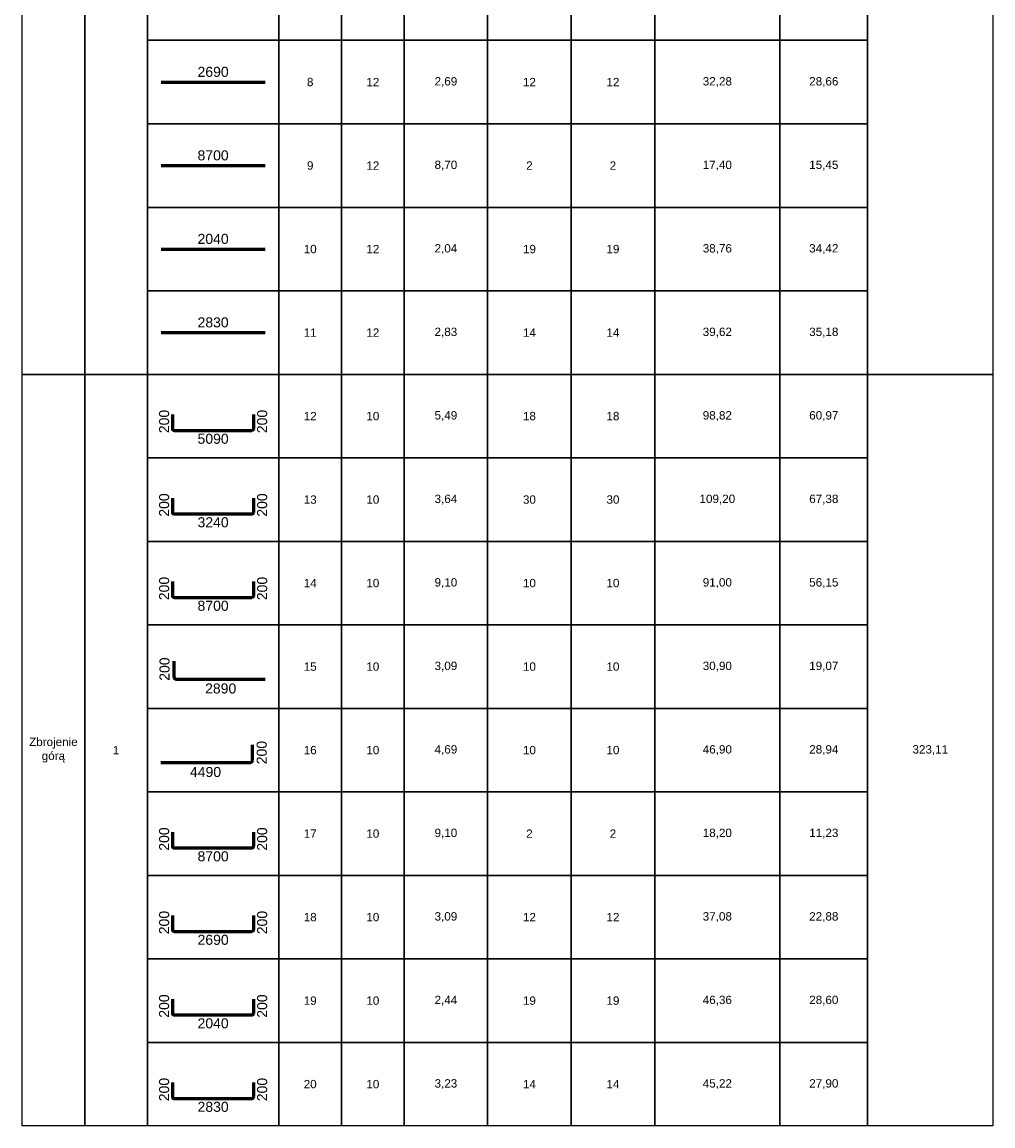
# Model space of a CAD drawing. Extents: x -1474 to 137527, y -471 to 75879.
# Tile 15 of 16: x 132877 to 137527, y -471 to 4816. Entities that reach past the tile are written whole.
import ezdxf
from ezdxf.enums import TextEntityAlignment as Align

# ---------------------------------------------------------------- set-up
doc = ezdxf.new("R2010")
doc.units = 0
doc.header["$LTSCALE"] = 8
doc.header["$MEASUREMENT"] = 0
doc.layers.add('RCAD_tabele zbrojenia', color=7, linetype='Continuous')
doc.styles.add('style2', font='arial.ttf', dxfattribs={"height": 40})

msp = doc.modelspace()

# ---------------------------------------------------------------- linework, layer by layer
at = {"layer": 'RCAD_tabele zbrojenia', "color": 1}
for p, q in [((132876.56867, -471.33301), (132876.56867, 10318.66699)), ((137526.56867, 10318.66699), (137526.56867, -471.33301)), ((132876.56867, 3128.66699), (132876.56867, 7528.66699)), ((133176.56867, 7528.66699), (133176.56867, 3128.66699)), ((133176.56867, 3128.66699), (133176.56867, 7528.66699)), ((133476.56867, 7528.66699), (133476.56867, 3128.66699)), ((136926.56867, 3128.66699), (136926.56867, 7528.66699)), ((137526.56867, 7528.66699), (137526.56867, 3128.66699)), ((133476.56867, 4728.66699), (133476.56867, 5128.66699)), ((134106.56867, 5128.66699), (134106.56867, 4728.66699)), ((134106.56867, 4728.66699), (134106.56867, 5128.66699)), ((134406.56867, 5128.66699), (134406.56867, 4728.66699)), ((134406.56867, 4728.66699), (134406.56867, 5128.66699)), ((134706.56867, 5128.66699), (134706.56867, 4728.66699)), ((134706.56867, 4728.66699), (134706.56867, 5128.66699)), ((135106.56867, 5128.66699), (135106.56867, 4728.66699)), ((135106.56867, 4728.66699), (135106.56867, 5128.66699)), ((135506.56867, 5128.66699), (135506.56867, 4728.66699)), ((135506.56867, 4728.66699), (135506.56867, 5128.66699)), ((135906.56867, 5128.66699), (135906.56867, 4728.66699)), ((135906.56867, 4728.66699), (135906.56867, 5128.66699)), ((136506.56867, 5128.66699), (136506.56867, 4728.66699)), ((136506.56867, 4728.66699), (136506.56867, 5128.66699)), ((136926.56867, 5128.66699), (136926.56867, 4728.66699)), ((134106.56867, 4728.66699), (133476.56867, 4728.66699)), ((133476.56867, 4728.66699), (134106.56867, 4728.66699)), ((133476.56867, 4328.66699), (133476.56867, 4728.66699)), ((134406.56867, 4728.66699), (134106.56867, 4728.66699)), ((134106.56867, 4728.66699), (134106.56867, 4328.66699)), ((134106.56867, 4728.66699), (134406.56867, 4728.66699)), ((134106.56867, 4328.66699), (134106.56867, 4728.66699)), ((134706.56867, 4728.66699), (134406.56867, 4728.66699)), ((134406.56867, 4728.66699), (134406.56867, 4328.66699)), ((134406.56867, 4728.66699), (134706.56867, 4728.66699)), ((134406.56867, 4328.66699), (134406.56867, 4728.66699)), ((135106.56867, 4728.66699), (134706.56867, 4728.66699)), ((134706.56867, 4728.66699), (134706.56867, 4328.66699)), ((134706.56867, 4728.66699), (135106.56867, 4728.66699)), ((134706.56867, 4328.66699), (134706.56867, 4728.66699)), ((135506.56867, 4728.66699), (135106.56867, 4728.66699)), ((135106.56867, 4728.66699), (135106.56867, 4328.66699)), ((135106.56867, 4728.66699), (135506.56867, 4728.66699)), ((135106.56867, 4328.66699), (135106.56867, 4728.66699)), ((135906.56867, 4728.66699), (135506.56867, 4728.66699)), ((135506.56867, 4728.66699), (135506.56867, 4328.66699)), ((135506.56867, 4728.66699), (135906.56867, 4728.66699)), ((135506.56867, 4328.66699), (135506.56867, 4728.66699)), ((136506.56867, 4728.66699), (135906.56867, 4728.66699)), ((135906.56867, 4728.66699), (135906.56867, 4328.66699)), ((135906.56867, 4728.66699), (136506.56867, 4728.66699)), ((135906.56867, 4328.66699), (135906.56867, 4728.66699)), ((136926.56867, 4728.66699), (136506.56867, 4728.66699)), ((136506.56867, 4728.66699), (136506.56867, 4328.66699)), ((136506.56867, 4728.66699), (136926.56867, 4728.66699)), ((136506.56867, 4328.66699), (136506.56867, 4728.66699)), ((136926.56867, 4728.66699), (136926.56867, 4328.66699)), ((134106.56867, 4328.66699), (133476.56867, 4328.66699)), ((133476.56867, 4328.66699), (134106.56867, 4328.66699)), ((133476.56867, 3928.66699), (133476.56867, 4328.66699)), ((134406.56867, 4328.66699), (134106.56867, 4328.66699)), ((134106.56867, 4328.66699), (134106.56867, 3928.66699)), ((134106.56867, 4328.66699), (134406.56867, 4328.66699)), ((134106.56867, 3928.66699), (134106.56867, 4328.66699)), ((134706.56867, 4328.66699), (134406.56867, 4328.66699)), ((134406.56867, 4328.66699), (134406.56867, 3928.66699)), ((134406.56867, 4328.66699), (134706.56867, 4328.66699)), ((134406.56867, 3928.66699), (134406.56867, 4328.66699)), ((135106.56867, 4328.66699), (134706.56867, 4328.66699)), ((134706.56867, 4328.66699), (134706.56867, 3928.66699)), ((134706.56867, 4328.66699), (135106.56867, 4328.66699)), ((134706.56867, 3928.66699), (134706.56867, 4328.66699)), ((135506.56867, 4328.66699), (135106.56867, 4328.66699)), ((135106.56867, 4328.66699), (135106.56867, 3928.66699)), ((135106.56867, 4328.66699), (135506.56867, 4328.66699)), ((135106.56867, 3928.66699), (135106.56867, 4328.66699)), ((135906.56867, 4328.66699), (135506.56867, 4328.66699)), ((135506.56867, 4328.66699), (135506.56867, 3928.66699)), ((135506.56867, 4328.66699), (135906.56867, 4328.66699)), ((135506.56867, 3928.66699), (135506.56867, 4328.66699)), ((136506.56867, 4328.66699), (135906.56867, 4328.66699)), ((135906.56867, 4328.66699), (135906.56867, 3928.66699)), ((135906.56867, 4328.66699), (136506.56867, 4328.66699)), ((135906.56867, 3928.66699), (135906.56867, 4328.66699)), ((136926.56867, 4328.66699), (136506.56867, 4328.66699)), ((136506.56867, 4328.66699), (136506.56867, 3928.66699)), ((136506.56867, 4328.66699), (136926.56867, 4328.66699)), ((136506.56867, 3928.66699), (136506.56867, 4328.66699)), ((136926.56867, 4328.66699), (136926.56867, 3928.66699)), ((134106.56867, 3928.66699), (133476.56867, 3928.66699)), ((133476.56867, 3928.66699), (134106.56867, 3928.66699)), ((133476.56867, 3528.66699), (133476.56867, 3928.66699)), ((134406.56867, 3928.66699), (134106.56867, 3928.66699)), ((134106.56867, 3928.66699), (134106.56867, 3528.66699)), ((134106.56867, 3928.66699), (134406.56867, 3928.66699)), ((134106.56867, 3528.66699), (134106.56867, 3928.66699)), ((134706.56867, 3928.66699), (134406.56867, 3928.66699)), ((134406.56867, 3928.66699), (134406.56867, 3528.66699)), ((134406.56867, 3928.66699), (134706.56867, 3928.66699)), ((134406.56867, 3528.66699), (134406.56867, 3928.66699)), ((135106.56867, 3928.66699), (134706.56867, 3928.66699)), ((134706.56867, 3928.66699), (134706.56867, 3528.66699)), ((134706.56867, 3928.66699), (135106.56867, 3928.66699)), ((134706.56867, 3528.66699), (134706.56867, 3928.66699)), ((135506.56867, 3928.66699), (135106.56867, 3928.66699)), ((135106.56867, 3928.66699), (135106.56867, 3528.66699)), ((135106.56867, 3928.66699), (135506.56867, 3928.66699)), ((135106.56867, 3528.66699), (135106.56867, 3928.66699)), ((135906.56867, 3928.66699), (135506.56867, 3928.66699)), ((135506.56867, 3928.66699), (135506.56867, 3528.66699)), ((135506.56867, 3928.66699), (135906.56867, 3928.66699)), ((135506.56867, 3528.66699), (135506.56867, 3928.66699)), ((136506.56867, 3928.66699), (135906.56867, 3928.66699)), ((135906.56867, 3928.66699), (135906.56867, 3528.66699)), ((135906.56867, 3928.66699), (136506.56867, 3928.66699)), ((135906.56867, 3528.66699), (135906.56867, 3928.66699)), ((136926.56867, 3928.66699), (136506.56867, 3928.66699)), ((136506.56867, 3928.66699), (136506.56867, 3528.66699)), ((136506.56867, 3928.66699), (136926.56867, 3928.66699)), ((136506.56867, 3528.66699), (136506.56867, 3928.66699)), ((136926.56867, 3928.66699), (136926.56867, 3528.66699)), ((134106.56867, 3528.66699), (133476.56867, 3528.66699)), ((133476.56867, 3528.66699), (134106.56867, 3528.66699)), ((133476.56867, 3128.66699), (133476.56867, 3528.66699)), ((134406.56867, 3528.66699), (134106.56867, 3528.66699)), ((134106.56867, 3528.66699), (134106.56867, 3128.66699)), ((134106.56867, 3528.66699), (134406.56867, 3528.66699)), ((134106.56867, 3128.66699), (134106.56867, 3528.66699)), ((134706.56867, 3528.66699), (134406.56867, 3528.66699)), ((134406.56867, 3528.66699), (134406.56867, 3128.66699)), ((134406.56867, 3528.66699), (134706.56867, 3528.66699)), ((134406.56867, 3128.66699), (134406.56867, 3528.66699)), ((135106.56867, 3528.66699), (134706.56867, 3528.66699)), ((134706.56867, 3528.66699), (134706.56867, 3128.66699)), ((134706.56867, 3528.66699), (135106.56867, 3528.66699)), ((134706.56867, 3128.66699), (134706.56867, 3528.66699)), ((135506.56867, 3528.66699), (135106.56867, 3528.66699)), ((135106.56867, 3528.66699), (135106.56867, 3128.66699)), ((135106.56867, 3528.66699), (135506.56867, 3528.66699)), ((135106.56867, 3128.66699), (135106.56867, 3528.66699)), ((135906.56867, 3528.66699), (135506.56867, 3528.66699)), ((135506.56867, 3528.66699), (135506.56867, 3128.66699)), ((135506.56867, 3528.66699), (135906.56867, 3528.66699)), ((135506.56867, 3128.66699), (135506.56867, 3528.66699)), ((136506.56867, 3528.66699), (135906.56867, 3528.66699)), ((135906.56867, 3528.66699), (135906.56867, 3128.66699)), ((135906.56867, 3528.66699), (136506.56867, 3528.66699)), ((135906.56867, 3128.66699), (135906.56867, 3528.66699)), ((136926.56867, 3528.66699), (136506.56867, 3528.66699)), ((136506.56867, 3528.66699), (136506.56867, 3128.66699)), ((136506.56867, 3528.66699), (136926.56867, 3528.66699)), ((136506.56867, 3128.66699), (136506.56867, 3528.66699)), ((136926.56867, 3528.66699), (136926.56867, 3128.66699)), ((133176.56867, 3128.66699), (132876.56867, 3128.66699)), ((132876.56867, 3128.66699), (133176.56867, 3128.66699)), ((132876.56867, -471.33301), (132876.56867, 3128.66699)), ((133476.56867, 3128.66699), (133176.56867, 3128.66699)), ((133176.56867, 3128.66699), (133176.56867, -471.33301)), ((133176.56867, 3128.66699), (133476.56867, 3128.66699)), ((133176.56867, -471.33301), (133176.56867, 3128.66699)), ((133476.56867, 3128.66699), (133476.56867, -471.33301)), ((134106.56867, 3128.66699), (133476.56867, 3128.66699)), ((133476.56867, 3128.66699), (134106.56867, 3128.66699)), ((133476.56867, 2728.66699), (133476.56867, 3128.66699)), ((134406.56867, 3128.66699), (134106.56867, 3128.66699)), ((134106.56867, 3128.66699), (134106.56867, 2728.66699)), ((134106.56867, 3128.66699), (134406.56867, 3128.66699)), ((134106.56867, 2728.66699), (134106.56867, 3128.66699)), ((134706.56867, 3128.66699), (134406.56867, 3128.66699)), ((134406.56867, 3128.66699), (134406.56867, 2728.66699)), ((134406.56867, 3128.66699), (134706.56867, 3128.66699)), ((134406.56867, 2728.66699), (134406.56867, 3128.66699)), ((135106.56867, 3128.66699), (134706.56867, 3128.66699)), ((134706.56867, 3128.66699), (134706.56867, 2728.66699)), ((134706.56867, 3128.66699), (135106.56867, 3128.66699)), ((134706.56867, 2728.66699), (134706.56867, 3128.66699)), ((135506.56867, 3128.66699), (135106.56867, 3128.66699)), ((135106.56867, 3128.66699), (135106.56867, 2728.66699)), ((135106.56867, 3128.66699), (135506.56867, 3128.66699)), ((135106.56867, 2728.66699), (135106.56867, 3128.66699)), ((135906.56867, 3128.66699), (135506.56867, 3128.66699)), ((135506.56867, 3128.66699), (135506.56867, 2728.66699)), ((135506.56867, 3128.66699), (135906.56867, 3128.66699)), ((135506.56867, 2728.66699), (135506.56867, 3128.66699)), ((136506.56867, 3128.66699), (135906.56867, 3128.66699)), ((135906.56867, 3128.66699), (135906.56867, 2728.66699)), ((135906.56867, 3128.66699), (136506.56867, 3128.66699)), ((135906.56867, 2728.66699), (135906.56867, 3128.66699)), ((136926.56867, 3128.66699), (136506.56867, 3128.66699)), ((136506.56867, 3128.66699), (136506.56867, 2728.66699)), ((136506.56867, 3128.66699), (136926.56867, 3128.66699)), ((136506.56867, 2728.66699), (136506.56867, 3128.66699)), ((137526.56867, 3128.66699), (136926.56867, 3128.66699)), ((136926.56867, 3128.66699), (137526.56867, 3128.66699)), ((136926.56867, -471.33301), (136926.56867, 3128.66699)), ((136926.56867, 3128.66699), (136926.56867, 2728.66699)), ((137526.56867, 3128.66699), (137526.56867, -471.33301)), ((134106.56867, 2728.66699), (133476.56867, 2728.66699)), ((133476.56867, 2728.66699), (134106.56867, 2728.66699)), ((133476.56867, 2328.66699), (133476.56867, 2728.66699)), ((134406.56867, 2728.66699), (134106.56867, 2728.66699)), ((134106.56867, 2728.66699), (134106.56867, 2328.66699)), ((134106.56867, 2728.66699), (134406.56867, 2728.66699)), ((134106.56867, 2328.66699), (134106.56867, 2728.66699)), ((134706.56867, 2728.66699), (134406.56867, 2728.66699)), ((134406.56867, 2728.66699), (134406.56867, 2328.66699)), ((134406.56867, 2728.66699), (134706.56867, 2728.66699)), ((134406.56867, 2328.66699), (134406.56867, 2728.66699)), ((135106.56867, 2728.66699), (134706.56867, 2728.66699)), ((134706.56867, 2728.66699), (134706.56867, 2328.66699)), ((134706.56867, 2728.66699), (135106.56867, 2728.66699)), ((134706.56867, 2328.66699), (134706.56867, 2728.66699)), ((135506.56867, 2728.66699), (135106.56867, 2728.66699)), ((135106.56867, 2728.66699), (135106.56867, 2328.66699)), ((135106.56867, 2728.66699), (135506.56867, 2728.66699)), ((135106.56867, 2328.66699), (135106.56867, 2728.66699)), ((135906.56867, 2728.66699), (135506.56867, 2728.66699)), ((135506.56867, 2728.66699), (135506.56867, 2328.66699)), ((135506.56867, 2728.66699), (135906.56867, 2728.66699)), ((135506.56867, 2328.66699), (135506.56867, 2728.66699)), ((136506.56867, 2728.66699), (135906.56867, 2728.66699)), ((135906.56867, 2728.66699), (135906.56867, 2328.66699)), ((135906.56867, 2728.66699), (136506.56867, 2728.66699)), ((135906.56867, 2328.66699), (135906.56867, 2728.66699)), ((136926.56867, 2728.66699), (136506.56867, 2728.66699)), ((136506.56867, 2728.66699), (136506.56867, 2328.66699)), ((136506.56867, 2728.66699), (136926.56867, 2728.66699)), ((136506.56867, 2328.66699), (136506.56867, 2728.66699)), ((136926.56867, 2728.66699), (136926.56867, 2328.66699)), ((134106.56867, 2328.66699), (133476.56867, 2328.66699)), ((133476.56867, 2328.66699), (134106.56867, 2328.66699)), ((133476.56867, 1928.66699), (133476.56867, 2328.66699)), ((134406.56867, 2328.66699), (134106.56867, 2328.66699)), ((134106.56867, 2328.66699), (134106.56867, 1928.66699)), ((134106.56867, 2328.66699), (134406.56867, 2328.66699)), ((134106.56867, 1928.66699), (134106.56867, 2328.66699)), ((134706.56867, 2328.66699), (134406.56867, 2328.66699)), ((134406.56867, 2328.66699), (134406.56867, 1928.66699)), ((134406.56867, 2328.66699), (134706.56867, 2328.66699)), ((134406.56867, 1928.66699), (134406.56867, 2328.66699)), ((135106.56867, 2328.66699), (134706.56867, 2328.66699)), ((134706.56867, 2328.66699), (134706.56867, 1928.66699)), ((134706.56867, 2328.66699), (135106.56867, 2328.66699)), ((134706.56867, 1928.66699), (134706.56867, 2328.66699)), ((135506.56867, 2328.66699), (135106.56867, 2328.66699)), ((135106.56867, 2328.66699), (135106.56867, 1928.66699)), ((135106.56867, 2328.66699), (135506.56867, 2328.66699)), ((135106.56867, 1928.66699), (135106.56867, 2328.66699)), ((135906.56867, 2328.66699), (135506.56867, 2328.66699)), ((135506.56867, 2328.66699), (135506.56867, 1928.66699)), ((135506.56867, 2328.66699), (135906.56867, 2328.66699)), ((135506.56867, 1928.66699), (135506.56867, 2328.66699)), ((136506.56867, 2328.66699), (135906.56867, 2328.66699)), ((135906.56867, 2328.66699), (135906.56867, 1928.66699)), ((135906.56867, 2328.66699), (136506.56867, 2328.66699)), ((135906.56867, 1928.66699), (135906.56867, 2328.66699)), ((136926.56867, 2328.66699), (136506.56867, 2328.66699)), ((136506.56867, 2328.66699), (136506.56867, 1928.66699)), ((136506.56867, 2328.66699), (136926.56867, 2328.66699)), ((136506.56867, 1928.66699), (136506.56867, 2328.66699)), ((136926.56867, 2328.66699), (136926.56867, 1928.66699)), ((134106.56867, 1928.66699), (133476.56867, 1928.66699)), ((133476.56867, 1928.66699), (134106.56867, 1928.66699)), ((133476.56867, 1528.66699), (133476.56867, 1928.66699)), ((134406.56867, 1928.66699), (134106.56867, 1928.66699)), ((134106.56867, 1928.66699), (134106.56867, 1528.66699)), ((134106.56867, 1928.66699), (134406.56867, 1928.66699)), ((134106.56867, 1528.66699), (134106.56867, 1928.66699)), ((134706.56867, 1928.66699), (134406.56867, 1928.66699)), ((134406.56867, 1928.66699), (134406.56867, 1528.66699)), ((134406.56867, 1928.66699), (134706.56867, 1928.66699)), ((134406.56867, 1528.66699), (134406.56867, 1928.66699)), ((135106.56867, 1928.66699), (134706.56867, 1928.66699)), ((134706.56867, 1928.66699), (134706.56867, 1528.66699)), ((134706.56867, 1928.66699), (135106.56867, 1928.66699)), ((134706.56867, 1528.66699), (134706.56867, 1928.66699)), ((135506.56867, 1928.66699), (135106.56867, 1928.66699)), ((135106.56867, 1928.66699), (135106.56867, 1528.66699)), ((135106.56867, 1928.66699), (135506.56867, 1928.66699)), ((135106.56867, 1528.66699), (135106.56867, 1928.66699)), ((135906.56867, 1928.66699), (135506.56867, 1928.66699)), ((135506.56867, 1928.66699), (135506.56867, 1528.66699)), ((135506.56867, 1928.66699), (135906.56867, 1928.66699)), ((135506.56867, 1528.66699), (135506.56867, 1928.66699)), ((136506.56867, 1928.66699), (135906.56867, 1928.66699)), ((135906.56867, 1928.66699), (135906.56867, 1528.66699)), ((135906.56867, 1928.66699), (136506.56867, 1928.66699)), ((135906.56867, 1528.66699), (135906.56867, 1928.66699)), ((136926.56867, 1928.66699), (136506.56867, 1928.66699)), ((136506.56867, 1928.66699), (136506.56867, 1528.66699)), ((136506.56867, 1928.66699), (136926.56867, 1928.66699)), ((136506.56867, 1528.66699), (136506.56867, 1928.66699)), ((136926.56867, 1928.66699), (136926.56867, 1528.66699)), ((134106.56867, 1528.66699), (133476.56867, 1528.66699)), ((133476.56867, 1528.66699), (134106.56867, 1528.66699)), ((133476.56867, 1128.66699), (133476.56867, 1528.66699)), ((134406.56867, 1528.66699), (134106.56867, 1528.66699)), ((134106.56867, 1528.66699), (134106.56867, 1128.66699)), ((134106.56867, 1528.66699), (134406.56867, 1528.66699)), ((134106.56867, 1128.66699), (134106.56867, 1528.66699)), ((134706.56867, 1528.66699), (134406.56867, 1528.66699)), ((134406.56867, 1528.66699), (134406.56867, 1128.66699)), ((134406.56867, 1528.66699), (134706.56867, 1528.66699)), ((134406.56867, 1128.66699), (134406.56867, 1528.66699)), ((135106.56867, 1528.66699), (134706.56867, 1528.66699)), ((134706.56867, 1528.66699), (134706.56867, 1128.66699)), ((134706.56867, 1528.66699), (135106.56867, 1528.66699)), ((134706.56867, 1128.66699), (134706.56867, 1528.66699)), ((135506.56867, 1528.66699), (135106.56867, 1528.66699)), ((135106.56867, 1528.66699), (135106.56867, 1128.66699)), ((135106.56867, 1528.66699), (135506.56867, 1528.66699)), ((135106.56867, 1128.66699), (135106.56867, 1528.66699)), ((135906.56867, 1528.66699), (135506.56867, 1528.66699)), ((135506.56867, 1528.66699), (135506.56867, 1128.66699)), ((135506.56867, 1528.66699), (135906.56867, 1528.66699)), ((135506.56867, 1128.66699), (135506.56867, 1528.66699)), ((136506.56867, 1528.66699), (135906.56867, 1528.66699)), ((135906.56867, 1528.66699), (135906.56867, 1128.66699)), ((135906.56867, 1528.66699), (136506.56867, 1528.66699)), ((135906.56867, 1128.66699), (135906.56867, 1528.66699)), ((136926.56867, 1528.66699), (136506.56867, 1528.66699)), ((136506.56867, 1528.66699), (136506.56867, 1128.66699)), ((136506.56867, 1528.66699), (136926.56867, 1528.66699)), ((136506.56867, 1128.66699), (136506.56867, 1528.66699)), ((136926.56867, 1528.66699), (136926.56867, 1128.66699)), ((134106.56867, 1128.66699), (133476.56867, 1128.66699)), ((133476.56867, 1128.66699), (134106.56867, 1128.66699)), ((133476.56867, 728.66699), (133476.56867, 1128.66699)), ((134406.56867, 1128.66699), (134106.56867, 1128.66699)), ((134106.56867, 1128.66699), (134106.56867, 728.66699)), ((134106.56867, 1128.66699), (134406.56867, 1128.66699)), ((134106.56867, 728.66699), (134106.56867, 1128.66699)), ((134706.56867, 1128.66699), (134406.56867, 1128.66699)), ((134406.56867, 1128.66699), (134406.56867, 728.66699)), ((134406.56867, 1128.66699), (134706.56867, 1128.66699)), ((134406.56867, 728.66699), (134406.56867, 1128.66699)), ((135106.56867, 1128.66699), (134706.56867, 1128.66699)), ((134706.56867, 1128.66699), (134706.56867, 728.66699)), ((134706.56867, 1128.66699), (135106.56867, 1128.66699)), ((134706.56867, 728.66699), (134706.56867, 1128.66699)), ((135506.56867, 1128.66699), (135106.56867, 1128.66699)), ((135106.56867, 1128.66699), (135106.56867, 728.66699)), ((135106.56867, 1128.66699), (135506.56867, 1128.66699)), ((135106.56867, 728.66699), (135106.56867, 1128.66699)), ((135906.56867, 1128.66699), (135506.56867, 1128.66699)), ((135506.56867, 1128.66699), (135506.56867, 728.66699)), ((135506.56867, 1128.66699), (135906.56867, 1128.66699)), ((135506.56867, 728.66699), (135506.56867, 1128.66699)), ((136506.56867, 1128.66699), (135906.56867, 1128.66699)), ((135906.56867, 1128.66699), (135906.56867, 728.66699)), ((135906.56867, 1128.66699), (136506.56867, 1128.66699)), ((135906.56867, 728.66699), (135906.56867, 1128.66699)), ((136926.56867, 1128.66699), (136506.56867, 1128.66699)), ((136506.56867, 1128.66699), (136506.56867, 728.66699)), ((136506.56867, 1128.66699), (136926.56867, 1128.66699)), ((136506.56867, 728.66699), (136506.56867, 1128.66699)), ((136926.56867, 1128.66699), (136926.56867, 728.66699)), ((134106.56867, 728.66699), (133476.56867, 728.66699)), ((133476.56867, 728.66699), (134106.56867, 728.66699)), ((133476.56867, 328.66699), (133476.56867, 728.66699)), ((134406.56867, 728.66699), (134106.56867, 728.66699)), ((134106.56867, 728.66699), (134106.56867, 328.66699)), ((134106.56867, 728.66699), (134406.56867, 728.66699)), ((134106.56867, 328.66699), (134106.56867, 728.66699)), ((134706.56867, 728.66699), (134406.56867, 728.66699)), ((134406.56867, 728.66699), (134406.56867, 328.66699)), ((134406.56867, 728.66699), (134706.56867, 728.66699)), ((134406.56867, 328.66699), (134406.56867, 728.66699)), ((135106.56867, 728.66699), (134706.56867, 728.66699)), ((134706.56867, 728.66699), (134706.56867, 328.66699)), ((134706.56867, 728.66699), (135106.56867, 728.66699)), ((134706.56867, 328.66699), (134706.56867, 728.66699)), ((135506.56867, 728.66699), (135106.56867, 728.66699)), ((135106.56867, 728.66699), (135106.56867, 328.66699)), ((135106.56867, 728.66699), (135506.56867, 728.66699)), ((135106.56867, 328.66699), (135106.56867, 728.66699)), ((135906.56867, 728.66699), (135506.56867, 728.66699)), ((135506.56867, 728.66699), (135506.56867, 328.66699)), ((135506.56867, 728.66699), (135906.56867, 728.66699)), ((135506.56867, 328.66699), (135506.56867, 728.66699)), ((136506.56867, 728.66699), (135906.56867, 728.66699)), ((135906.56867, 728.66699), (135906.56867, 328.66699)), ((135906.56867, 728.66699), (136506.56867, 728.66699)), ((135906.56867, 328.66699), (135906.56867, 728.66699)), ((136926.56867, 728.66699), (136506.56867, 728.66699)), ((136506.56867, 728.66699), (136506.56867, 328.66699)), ((136506.56867, 728.66699), (136926.56867, 728.66699)), ((136506.56867, 328.66699), (136506.56867, 728.66699)), ((136926.56867, 728.66699), (136926.56867, 328.66699)), ((134106.56867, 328.66699), (133476.56867, 328.66699)), ((133476.56867, 328.66699), (134106.56867, 328.66699)), ((133476.56867, -71.33301), (133476.56867, 328.66699)), ((134406.56867, 328.66699), (134106.56867, 328.66699)), ((134106.56867, 328.66699), (134106.56867, -71.33301)), ((134106.56867, 328.66699), (134406.56867, 328.66699)), ((134106.56867, -71.33301), (134106.56867, 328.66699)), ((134706.56867, 328.66699), (134406.56867, 328.66699)), ((134406.56867, 328.66699), (134406.56867, -71.33301)), ((134406.56867, 328.66699), (134706.56867, 328.66699)), ((134406.56867, -71.33301), (134406.56867, 328.66699)), ((135106.56867, 328.66699), (134706.56867, 328.66699)), ((134706.56867, 328.66699), (134706.56867, -71.33301)), ((134706.56867, 328.66699), (135106.56867, 328.66699)), ((134706.56867, -71.33301), (134706.56867, 328.66699)), ((135506.56867, 328.66699), (135106.56867, 328.66699)), ((135106.56867, 328.66699), (135106.56867, -71.33301)), ((135106.56867, 328.66699), (135506.56867, 328.66699)), ((135106.56867, -71.33301), (135106.56867, 328.66699)), ((135906.56867, 328.66699), (135506.56867, 328.66699)), ((135506.56867, 328.66699), (135506.56867, -71.33301)), ((135506.56867, 328.66699), (135906.56867, 328.66699)), ((135506.56867, -71.33301), (135506.56867, 328.66699)), ((136506.56867, 328.66699), (135906.56867, 328.66699)), ((135906.56867, 328.66699), (135906.56867, -71.33301)), ((135906.56867, 328.66699), (136506.56867, 328.66699)), ((135906.56867, -71.33301), (135906.56867, 328.66699)), ((136926.56867, 328.66699), (136506.56867, 328.66699)), ((136506.56867, 328.66699), (136506.56867, -71.33301)), ((136506.56867, 328.66699), (136926.56867, 328.66699)), ((136506.56867, -71.33301), (136506.56867, 328.66699)), ((136926.56867, 328.66699), (136926.56867, -71.33301)), ((134106.56867, -71.33301), (133476.56867, -71.33301)), ((133476.56867, -71.33301), (134106.56867, -71.33301)), ((133476.56867, -471.33301), (133476.56867, -71.33301)), ((134406.56867, -71.33301), (134106.56867, -71.33301)), ((134106.56867, -71.33301), (134106.56867, -471.33301)), ((134106.56867, -71.33301), (134406.56867, -71.33301)), ((134106.56867, -471.33301), (134106.56867, -71.33301)), ((134706.56867, -71.33301), (134406.56867, -71.33301)), ((134406.56867, -71.33301), (134406.56867, -471.33301)), ((134406.56867, -71.33301), (134706.56867, -71.33301)), ((134406.56867, -471.33301), (134406.56867, -71.33301)), ((135106.56867, -71.33301), (134706.56867, -71.33301)), ((134706.56867, -71.33301), (134706.56867, -471.33301)), ((134706.56867, -71.33301), (135106.56867, -71.33301)), ((134706.56867, -471.33301), (134706.56867, -71.33301)), ((135506.56867, -71.33301), (135106.56867, -71.33301)), ((135106.56867, -71.33301), (135106.56867, -471.33301)), ((135106.56867, -71.33301), (135506.56867, -71.33301)), ((135106.56867, -471.33301), (135106.56867, -71.33301)), ((135906.56867, -71.33301), (135506.56867, -71.33301)), ((135506.56867, -71.33301), (135506.56867, -471.33301)), ((135506.56867, -71.33301), (135906.56867, -71.33301)), ((135506.56867, -471.33301), (135506.56867, -71.33301)), ((136506.56867, -71.33301), (135906.56867, -71.33301)), ((135906.56867, -71.33301), (135906.56867, -471.33301)), ((135906.56867, -71.33301), (136506.56867, -71.33301)), ((135906.56867, -471.33301), (135906.56867, -71.33301)), ((136926.56867, -71.33301), (136506.56867, -71.33301)), ((136506.56867, -71.33301), (136506.56867, -471.33301)), ((136506.56867, -71.33301), (136926.56867, -71.33301)), ((136506.56867, -471.33301), (136506.56867, -71.33301)), ((136926.56867, -71.33301), (136926.56867, -471.33301)), ((137526.56867, -471.33301), (132876.56867, -471.33301)), ((133176.56867, -471.33301), (132876.56867, -471.33301)), ((133476.56867, -471.33301), (133176.56867, -471.33301)), ((134106.56867, -471.33301), (133476.56867, -471.33301)), ((134406.56867, -471.33301), (134106.56867, -471.33301)), ((134706.56867, -471.33301), (134406.56867, -471.33301)), ((135106.56867, -471.33301), (134706.56867, -471.33301)), ((135506.56867, -471.33301), (135106.56867, -471.33301)), ((135906.56867, -471.33301), (135506.56867, -471.33301)), ((136506.56867, -471.33301), (135906.56867, -471.33301)), ((136926.56867, -471.33301), (136506.56867, -471.33301)), ((137526.56867, -471.33301), (136926.56867, -471.33301))]:
    msp.add_line(p, q, dxfattribs=at)
at = {"layer": 'RCAD_tabele zbrojenia', "color": 4, "lineweight": 60}
for p, q in [((133542.06372, 4528.66699), (134041.07362, 4528.66699)), ((133542.06372, 4128.66699), (134041.07362, 4128.66699)), ((133542.06372, 3728.66699), (134041.07362, 3728.66699)), ((133542.06372, 3328.66699), (134041.07362, 3328.66699)), ((133596.60966, 2936.07767), (133596.60966, 2869.60043)), ((133986.52769, 2869.60043), (133986.52769, 2936.07767)), ((133606.16643, 2860.04365), (133976.97091, 2860.04365)), ((133596.60966, 2536.07767), (133596.60966, 2469.60043)), ((133986.52769, 2469.60043), (133986.52769, 2536.07767)), ((133606.16643, 2460.04365), (133976.97091, 2460.04365)), ((133596.60966, 2136.07767), (133596.60966, 2069.60043)), ((133986.52769, 2069.60043), (133986.52769, 2136.07767)), ((133606.16643, 2060.04365), (133976.97091, 2060.04365)), ((133603.60989, 1754.16835), (133603.60989, 1679.53282)), ((133614.33951, 1668.80321), (134041.37982, 1668.80321)), ((133979.52745, 1279.53282), (133979.52745, 1354.16835)), ((133541.75752, 1268.80321), (133968.79784, 1268.80321)), ((133596.60966, 936.07767), (133596.60966, 869.60043)), ((133986.52769, 869.60043), (133986.52769, 936.07767)), ((133606.16643, 860.04365), (133976.97091, 860.04365)), ((133596.60966, 536.07767), (133596.60966, 469.60043)), ((133986.52769, 469.60043), (133986.52769, 536.07767)), ((133606.16643, 460.04365), (133976.97091, 460.04365)), ((133596.60966, 136.07767), (133596.60966, 69.60043)), ((133986.52769, 69.60043), (133986.52769, 136.07767)), ((133606.16643, 60.04365), (133976.97091, 60.04365)), ((133596.60966, -263.92233), (133596.60966, -330.39957)), ((133986.52769, -330.39957), (133986.52769, -263.92233)), ((133606.16643, -339.95635), (133976.97091, -339.95635))]:
    msp.add_line(p, q, dxfattribs=at)
for centre, radius, start, end in [((133606.16643, 2869.60043), 9.55678, 180, 270), ((133976.97091, 2869.60043), 9.55678, 270, 0), ((133606.16643, 2469.60043), 9.55678, 180, 270), ((133976.97091, 2469.60043), 9.55678, 270, 0), ((133606.16643, 2069.60043), 9.55678, 180, 270), ((133976.97091, 2069.60043), 9.55678, 270, 0), ((133614.33951, 1679.53282), 10.72961, 180, 270), ((133968.79784, 1279.53282), 10.72961, 270, 0), ((133606.16643, 869.60043), 9.55678, 180, 270), ((133976.97091, 869.60043), 9.55678, 270, 0), ((133606.16643, 469.60043), 9.55678, 180, 270), ((133976.97091, 469.60043), 9.55678, 270, 0), ((133606.16643, 69.60043), 9.55678, 180, 270), ((133976.97091, 69.60043), 9.55678, 270, 0), ((133606.16643, -330.39957), 9.55678, 180, 270), ((133976.97091, -330.39957), 9.55678, 270, 0)]:
    msp.add_arc(centre, radius, start, end, dxfattribs=at)

# ---------------------------------------------------------------- texts
at = {"layer": 'RCAD_tabele zbrojenia', "color": 2, "style": 'style2'}
for s, p in [('2690', (133791.56867, 4577.66699)), ('8700', (133791.56867, 4177.66699)), ('2040', (133791.56867, 3777.66699)), ('2830', (133791.56867, 3377.66699)), ('5090', (133791.56867, 2820.1931)), ('3240', (133791.56867, 2420.1931)), ('8700', (133791.56867, 2020.1931)), ('2890', (133827.85966, 1624.06208)), ('4490', (133755.27768, 1224.06208)), ('8700', (133791.56867, 820.1931)), ('2690', (133791.56867, 420.1931)), ('2040', (133791.56867, 20.1931)), ('2830', (133791.56867, -379.8069))]:
    msp.add_text(s, height=48, dxfattribs=at).set_placement(p, align=Align.MIDDLE_CENTER)
for p in [(133556.7591, 2902.83905), (134026.37824, 2902.83905), (133556.7591, 2502.83905), (134026.37824, 2502.83905), (133556.7591, 2102.83905), (134026.37824, 2102.83905), (133558.86877, 1716.85058), (134024.26858, 1316.85058), (133556.7591, 902.83905), (134026.37824, 902.83905), (133556.7591, 502.83905), (134026.37824, 502.83905), (133556.7591, 102.83905), (134026.37824, 102.83905), (133556.7591, -297.16095), (134026.37824, -297.16095)]:
    msp.add_text('200', height=48, rotation=90, dxfattribs=at).set_placement(p, align=Align.MIDDLE_CENTER)
at = {"layer": 'RCAD_tabele zbrojenia', "color": 2, "char_height": 40, "attachment_point": 5, "style": 'style2'}
for s, insert, width in [('8', (134256.56867, 4528.66699), 300), ('12', (134556.56867, 4528.66699), 300), ('2,69', (134906.56867, 4528.66699), 400), ('12', (135306.56867, 4528.66699), 400), ('12', (135706.56867, 4528.66699), 400), ('32,28', (136206.56867, 4528.66699), 600), ('28,66', (136716.56867, 4528.66699), 420), ('9', (134256.56867, 4128.66699), 300), ('12', (134556.56867, 4128.66699), 300), ('8,70', (134906.56867, 4128.66699), 400), ('2', (135306.56867, 4128.66699), 400), ('2', (135706.56867, 4128.66699), 400), ('17,40', (136206.56867, 4128.66699), 600), ('15,45', (136716.56867, 4128.66699), 420), ('10', (134256.56867, 3728.66699), 300), ('12', (134556.56867, 3728.66699), 300), ('2,04', (134906.56867, 3728.66699), 400), ('19', (135306.56867, 3728.66699), 400), ('19', (135706.56867, 3728.66699), 400), ('38,76', (136206.56867, 3728.66699), 600), ('34,42', (136716.56867, 3728.66699), 420), ('11', (134256.56867, 3328.66699), 300), ('12', (134556.56867, 3328.66699), 300), ('2,83', (134906.56867, 3328.66699), 400), ('14', (135306.56867, 3328.66699), 400), ('14', (135706.56867, 3328.66699), 400), ('39,62', (136206.56867, 3328.66699), 600), ('35,18', (136716.56867, 3328.66699), 420), ('12', (134256.56867, 2928.66699), 300), ('10', (134556.56867, 2928.66699), 300), ('5,49', (134906.56867, 2928.66699), 400), ('18', (135306.56867, 2928.66699), 400), ('18', (135706.56867, 2928.66699), 400), ('98,82', (136206.56867, 2928.66699), 600), ('60,97', (136716.56867, 2928.66699), 420), ('13', (134256.56867, 2528.66699), 300), ('10', (134556.56867, 2528.66699), 300), ('3,64', (134906.56867, 2528.66699), 400), ('30', (135306.56867, 2528.66699), 400), ('30', (135706.56867, 2528.66699), 400), ('109,20', (136206.56867, 2528.66699), 600), ('67,38', (136716.56867, 2528.66699), 420), ('14', (134256.56867, 2128.66699), 300), ('10', (134556.56867, 2128.66699), 300), ('9,10', (134906.56867, 2128.66699), 400), ('10', (135306.56867, 2128.66699), 400), ('10', (135706.56867, 2128.66699), 400), ('91,00', (136206.56867, 2128.66699), 600), ('56,15', (136716.56867, 2128.66699), 420), ('15', (134256.56867, 1728.66699), 300), ('10', (134556.56867, 1728.66699), 300), ('3,09', (134906.56867, 1728.66699), 400), ('10', (135306.56867, 1728.66699), 400), ('10', (135706.56867, 1728.66699), 400), ('30,90', (136206.56867, 1728.66699), 600), ('19,07', (136716.56867, 1728.66699), 420), ('Zbrojenie górą', (133026.56867, 1328.66699), 300), ('1', (133326.56867, 1328.66699), 300), ('16', (134256.56867, 1328.66699), 300), ('10', (134556.56867, 1328.66699), 300), ('4,69', (134906.56867, 1328.66699), 400), ('10', (135306.56867, 1328.66699), 400), ('10', (135706.56867, 1328.66699), 400), ('46,90', (136206.56867, 1328.66699), 600), ('28,94', (136716.56867, 1328.66699), 420), ('323,11', (137226.56867, 1328.66699), 600), ('17', (134256.56867, 928.66699), 300), ('10', (134556.56867, 928.66699), 300), ('9,10', (134906.56867, 928.66699), 400), ('2', (135306.56867, 928.66699), 400), ('2', (135706.56867, 928.66699), 400), ('18,20', (136206.56867, 928.66699), 600), ('11,23', (136716.56867, 928.66699), 420), ('18', (134256.56867, 528.66699), 300), ('10', (134556.56867, 528.66699), 300), ('3,09', (134906.56867, 528.66699), 400), ('12', (135306.56867, 528.66699), 400), ('12', (135706.56867, 528.66699), 400), ('37,08', (136206.56867, 528.66699), 600), ('22,88', (136716.56867, 528.66699), 420), ('19', (134256.56867, 128.66699), 300), ('10', (134556.56867, 128.66699), 300), ('2,44', (134906.56867, 128.66699), 400), ('19', (135306.56867, 128.66699), 400), ('19', (135706.56867, 128.66699), 400), ('46,36', (136206.56867, 128.66699), 600), ('28,60', (136716.56867, 128.66699), 420), ('20', (134256.56867, -271.33301), 300), ('10', (134556.56867, -271.33301), 300), ('3,23', (134906.56867, -271.33301), 400), ('14', (135306.56867, -271.33301), 400), ('14', (135706.56867, -271.33301), 400), ('45,22', (136206.56867, -271.33301), 600), ('27,90', (136716.56867, -271.33301), 420)]:
    msp.add_mtext(s, dxfattribs=dict(at, insert=insert, width=width))

doc.saveas('drawing.dxf')
